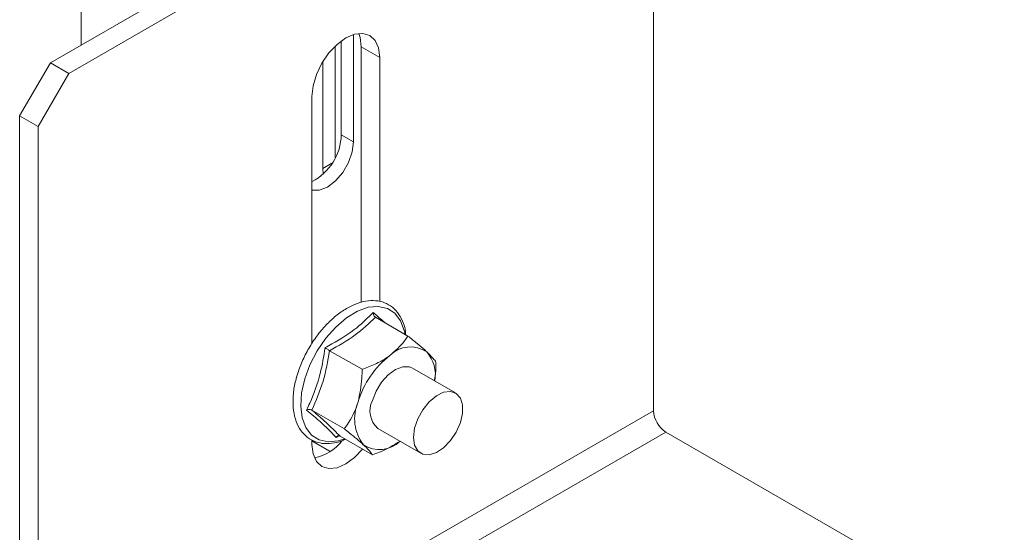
# Model space of a CAD drawing. Header units: millimetres. Extents: x 15 to 1486, y -3131 to -190.
# Tile 8 of 83: x 299 to 413, y -3025 to -2966. Entities that reach past the tile are written whole.
import ezdxf

# ---------------------------------------------------------------- set-up
doc = ezdxf.new("R2010")
doc.units = ezdxf.units.MM

msp = doc.modelspace()

# ---------------------------------------------------------------- linework, layer by layer
at = {"color": 7, "linetype": 'Continuous', "lineweight": 15}
for p, q in [((306.53, -2968.59), (306.53, -2057.94)), ((366.64, -2933.89), (303, -2970.63)), ((368.76, -2935.11), (305.12, -2971.85)), ((372.3, -3010.64), (372.3, -2937.15)), ((337.83, -2979.71), (337.83, -2967.38)), ((336.41, -2978.9), (336.41, -2968.12)), ((335.7, -2981.56), (335.7, -2968.73)), ((338.71, -2968.79), (340.83, -2970.02)), ((338.71, -2968.79), (338.71, -2998.18)), ((299.46, -2976.75), (303, -2970.63)), ((303, -2970.63), (305.12, -2971.85)), ((334.28, -2982.78), (334.28, -2970.52)), ((340.83, -2998.09), (340.83, -2970.02)), ((305.12, -2971.85), (301.59, -2977.97)), ((333.05, -2974.51), (333.05, -3002.9)), ((301.59, -2977.97), (299.46, -2976.75)), ((299.46, -3050.24), (299.46, -2976.75)), ((301.59, -3051.46), (301.59, -2977.97)), ((336.41, -2978.9), (337.83, -2979.71)), ((334.33, -2983.4), (334.28, -2982.78)), ((340.34, -2999.9), (344.07, -3002.05)), ((335.08, -3003.74), (338.8, -3005.88)), ((349.55, -3008.6), (344.6, -3005.75)), ((331.42, -3006.34), (331.34, -3006.56)), ((333.05, -3010.57), (336.77, -3012.72)), ((372.3, -3010.64), (301.59, -3051.46)), ((340.6, -3012.67), (345.55, -3015.53)), ((373.71, -3013.09), (303, -3053.91)), ((336.13, -3013.53), (335.82, -3013.72)), ((336.28, -3013.57), (340, -3015.72)), ((412.6, -3035.54), (373.71, -3013.09)), ((333.05, -3014), (333.05, -3014.52)), ((333.05, -3014.12), (335.15, -3015.33)), ((336.41, -3014.23), (336.41, -3014.11))]:
    msp.add_line(p, q, dxfattribs=at)
at = {"color": 8, "linetype": 'Continuous', "lineweight": 15}
msp.add_line((334.28, -2982.78), (335.34, -2982.17), dxfattribs=at)
at = {"color": 7, "linetype": 'Continuous', "lineweight": 15, "flags": 128}
for points in [[(340.83, -2970.02), (340.7, -2968.93), (340.31, -2968.07), (339.69, -2967.5), (338.89, -2967.25), (337.95, -2967.34), (336.94, -2967.77), (335.93, -2968.51), (335, -2969.5), (334.19, -2970.67), (333.57, -2971.96), (333.18, -2973.27), (333.05, -2974.51)], [(338.42, -2967.25), (338.58, -2967.71), (338.71, -2968.79)], [(333.05, -2985.28), (333.05, -2985.28), (333.89, -2985.28), (334.82, -2984.92), (335.75, -2984.21), (336.59, -2983.24), (337.25, -2982.08), (337.68, -2980.87), (337.83, -2979.71)], [(344.6, -3005.75), (344.24, -3005.6), (343.48, -3005.6), (342.65, -3005.91), (341.82, -3006.52), (341.05, -3007.37), (340.42, -3008.38), (339.99, -3009.47)], [(344.72, -3013.7), (344.84, -3012.66), (345.21, -3011.58), (345.78, -3010.53), (346.51, -3009.62), (347.34, -3008.93), (348.18, -3008.52), (348.96, -3008.42), (349.62, -3008.65), (350.1, -3009.18), (350.34, -3009.97), (350.34, -3010.94), (350.1, -3012.01), (349.62, -3013.09), (348.96, -3014.08), (348.18, -3014.89), (347.34, -3015.45), (346.51, -3015.7), (345.78, -3015.64), (345.21, -3015.26), (344.84, -3014.59), (344.72, -3013.7)], [(333.05, -3014.52), (333.18, -3015.6), (333.57, -3016.46), (334.19, -3017.04), (335, -3017.28), (335.93, -3017.19), (336.94, -3016.76), (337.95, -3016.03), (338.87, -3015.06)]]:
    msp.add_lwpolyline(points, dxfattribs=at)
at = {"color": 8, "linetype": 'Continuous', "lineweight": 15, "flags": 128}
for points in [[(343.75, -3001.87), (343.66, -3001.42), (343.24, -3000.29), (342.58, -2999.42), (341.71, -2998.87), (340.67, -2998.64), (339.51, -2998.75), (338.27, -2999.21), (337, -2999.97), (335.78, -3001.02), (334.64, -3002.31), (333.63, -3003.77), (332.81, -3005.35), (332.21, -3006.98)], [(332.21, -3006.98), (331.85, -3008.59), (331.75, -3010.1), (331.92, -3011.45), (332.34, -3012.58), (333, -3013.45), (333.86, -3014), (334.91, -3014.23), (336.07, -3014.11), (336.82, -3013.88)]]:
    msp.add_lwpolyline(points, dxfattribs=at)
at = {"color": 7, "linetype": 'Continuous', "lineweight": 15}
for centre, radius, start, end in [((330.2, -2978.76), 6.22, 297.3479, 358.7481), ((344.37, -3006.63), 3.33, 55.8472, 135.3963), ((348.42, -3012.6), 10.49, 127.7046, 163.575), ((343.23, -3006.5), 4, 349.5172, 41.015), ((342.85, -3011.58), 4.9, 156.6012, 217.2697), ((342.43, -3010.66), 2.72, 153.951, 227.6865), ((375.37, -3010.5), 3.07, 182.6055, 237.3945), ((332.38, -3010.93), 5.21, 280.6399, 322.0907), ((340.82, -3011.79), 3.33, 235.8472, 315.3963)]:
    msp.add_arc(centre, radius, start, end, dxfattribs=at)
for points, knots in [([(343.82, -3001.94), (343.81, -3001.81), (343.78, -3001.22), (343.48, -3000.32), (342.91, -2999.3), (342.11, -2998.54), (341.16, -2998.09), (340.09, -2997.93), (338.95, -2998.05), (337.76, -2998.46), (336.54, -2999.14), (335.35, -3000.08), (334.23, -3001.23), (333.22, -3002.56), (332.35, -3004.01), (331.76, -3005.29), (331.5, -3006.08), (331.42, -3006.34)], [0, 0, 0, 0, 0.020314, 0.094808, 0.168622, 0.240502, 0.310223, 0.379234, 0.449132, 0.520934, 0.594143, 0.667837, 0.741443, 0.814911, 0.888304, 0.961726, 1, 1, 1, 1]), ([(334.56, -3003.38), (334.82, -3003.24), (336.12, -3002.55), (338.12, -3001.28), (339.49, -2999.94), (340.09, -2999.34)], [0, 0, 0, 0, 0.120964, 0.606826, 1, 1, 1, 1]), ([(340.34, -2999.9), (339.6, -3000.6), (338.09, -3002.02), (336.09, -3003.16), (335.08, -3003.74)], [0, 0, 0, 0, 0.4921704, 1, 1, 1, 1]), ([(340.34, -2999.9), (340.31, -2999.87), (340.24, -2999.82), (340.16, -2999.68), (340.11, -2999.52), (340.09, -2999.4), (340.09, -2999.34), (340.09, -2999.34)], [0, 0, 0, 0, 0.236168, 0.471367, 0.732415, 0.993147, 1, 1, 1, 1]), ([(342, -3004.29), (342.62, -3003.75), (343.43, -3003.04), (343.95, -3002.23), (344.07, -3002.05)], [0, 0, 0, 0, 0.769007, 1, 1, 1, 1]), ([(344.07, -3002.05), (344.43, -3002.34), (345.16, -3002.92), (345.86, -3003.52), (346.18, -3003.81), (346.25, -3003.87)], [0, 0, 0, 0, 0.434794, 0.879848, 1, 1, 1, 1]), ([(332.42, -3010.56), (332.55, -3010.3), (333.18, -3008.97), (334.04, -3006.62), (334.4, -3004.38), (334.56, -3003.38)], [0, 0, 0, 0, 0.120964, 0.606826, 1, 1, 1, 1]), ([(335.08, -3003.74), (334.87, -3004.93), (334.43, -3007.34), (333.51, -3009.48), (333.05, -3010.57)], [0, 0, 0, 0, 0.49217, 1, 1, 1, 1]), ([(335.08, -3003.74), (335.04, -3003.71), (334.96, -3003.66), (334.82, -3003.57), (334.68, -3003.47), (334.6, -3003.41), (334.56, -3003.38), (334.56, -3003.38)], [0, 0, 0, 0, 0.236168, 0.471367, 0.732415, 0.993147, 1, 1, 1, 1]), ([(338.8, -3005.88), (339.31, -3005.69), (340.33, -3005.31), (341.37, -3004.74), (341.89, -3004.37), (342, -3004.29)], [0, 0, 0, 0, 0.4347938, 0.8798477, 1, 1, 1, 1]), ([(346.25, -3003.87), (346.6, -3004.23), (347.06, -3004.69), (347.25, -3004.98), (347.29, -3005.05)], [0, 0, 0, 0, 0.769007, 1, 1, 1, 1]), ([(338.8, -3005.88), (338.8, -3006.22), (338.8, -3007.5), (338.54, -3008.73), (338.35, -3009.63)], [0, 0, 0, 0, 0.263898, 1, 1, 1, 1]), ([(347.29, -3005.05), (347.3, -3005.39), (347.31, -3006.12), (347.17, -3006.82), (347.1, -3007.19)], [0, 0, 0, 0, 0.464382, 1, 1, 1, 1]), ([(331.34, -3006.56), (331.27, -3006.83), (331.05, -3007.61), (330.86, -3008.89), (330.86, -3010.31), (331.1, -3011.61), (331.58, -3012.71), (332.3, -3013.58), (333.2, -3014.16), (334.22, -3014.44), (335.33, -3014.42), (336.23, -3014.23), (336.75, -3013.98), (336.88, -3013.92)], [0, 0, 0, 0, 0.054592, 0.158373, 0.262708, 0.367507, 0.471964, 0.574398, 0.673593, 0.77088, 0.868417, 0.968345, 1, 1, 1, 1]), ([(333.05, -3010.57), (333.01, -3010.55), (332.92, -3010.51), (332.76, -3010.5), (332.59, -3010.51), (332.48, -3010.54), (332.42, -3010.56), (332.42, -3010.56)], [0, 0, 0, 0, 0.236168, 0.471367, 0.732415, 0.993147, 1, 1, 1, 1]), ([(335.82, -3013.72), (335.72, -3013.61), (335.25, -3013.08), (334.23, -3012.08), (332.98, -3011.03), (332.42, -3010.56)], [0, 0, 0, 0, 0.120964, 0.606826, 1, 1, 1, 1]), ([(333.05, -3010.57), (333.7, -3011.13), (335.02, -3012.27), (335.85, -3013.13), (336.28, -3013.57)], [0, 0, 0, 0, 0.49217, 1, 1, 1, 1]), ([(338.35, -3009.63), (338.31, -3009.78), (337.97, -3010.85), (337.39, -3011.87), (336.82, -3012.65), (336.77, -3012.72)], [0, 0, 0, 0, 0.127944, 0.927356, 1, 1, 1, 1]), ([(338.95, -3014.55), (338.45, -3014.11), (337.81, -3013.54), (336.96, -3012.87), (336.77, -3012.72)], [0, 0, 0, 0, 0.7690072, 1, 1, 1, 1]), ([(335.82, -3013.72), (335.82, -3013.72), (335.85, -3013.68), (335.92, -3013.6), (336.03, -3013.54), (336.16, -3013.52), (336.24, -3013.55), (336.28, -3013.57)], [0, 0, 0, 0, 0.006853, 0.267585, 0.528633, 0.763832, 1, 1, 1, 1]), ([(340, -3015.72), (339.91, -3015.59), (339.72, -3015.32), (339.32, -3014.89), (339.01, -3014.61), (338.95, -3014.55)], [0, 0, 0, 0, 0.434794, 0.879848, 1, 1, 1, 1]), ([(343.2, -3014.13), (342.43, -3014.59), (341.44, -3015.2), (340.27, -3015.62), (340, -3015.72)], [0, 0, 0, 0, 0.769007, 1, 1, 1, 1])]:
    msp.add_open_spline(points, degree=3, knots=knots, dxfattribs=at)
at = {"color": 8, "linetype": 'Continuous', "lineweight": 15}
msp.add_open_spline([(340.09, -2999.34), (340.27, -2999.49), (340.76, -2999.92), (341.15, -3000.28), (341.41, -3000.51)], degree=3, knots=[0, 0, 0, 0, 0.360427, 1, 1, 1, 1], dxfattribs=at)

doc.saveas('drawing.dxf')
